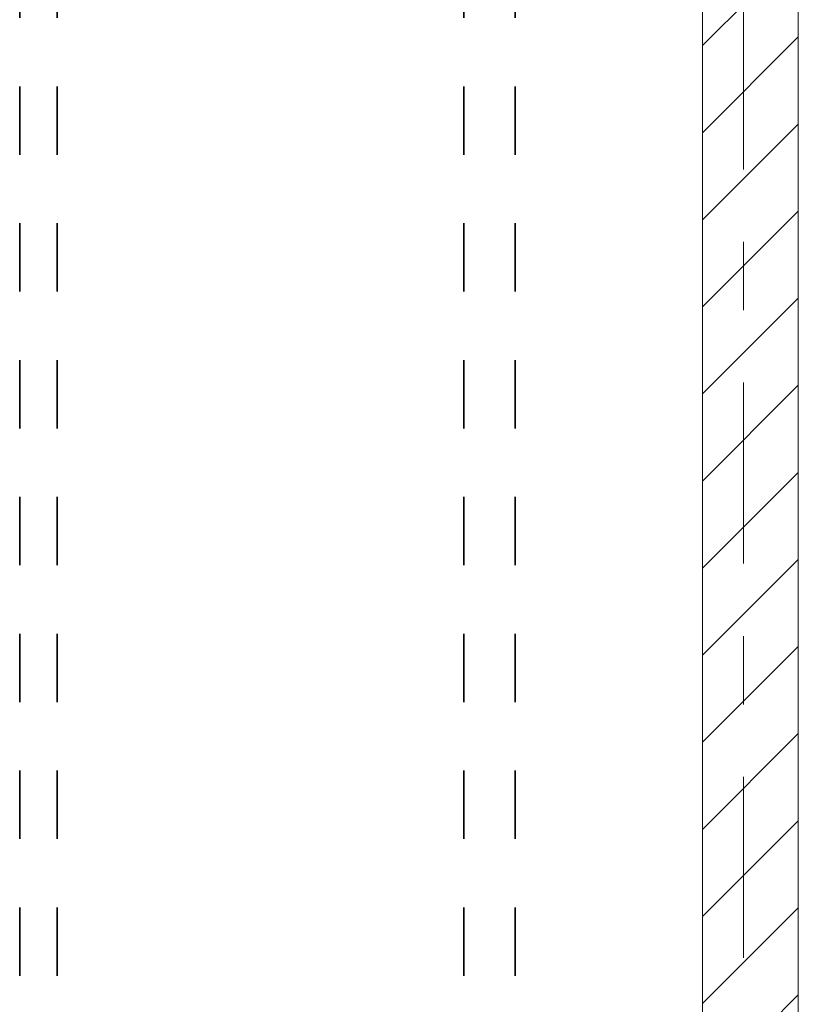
# Model space of a CAD drawing. Header units: metres. Extents: x -3.6 to 84.5, y -11 to 16.8.
# Tile 139 of 229: x 46.3 to 47.4, y 1.4 to 2.9. Entities that reach past the tile are written whole.
import ezdxf

# ---------------------------------------------------------------- set-up
doc = ezdxf.new("R2010")
doc.units = ezdxf.units.M
doc.header["$MEASUREMENT"] = 0
for name, pattern in [('Achse', [0.2, 0.1, -0.05, 0, -0.05]), ('Strichlinie doppelt', [0.546806, 0.264583, -0.105833, 0.070556, -0.105833]), ('Wipeout_Contour', [1, 0, -1])]:
    doc.linetypes.add(name, pattern=pattern)
for name, color, linetype in [('155 - Bemaßung_ Beschriftung.Ausbau - Deckenelemente', 7, 'Continuous'), ('451 - Universal.Achsen Raster', 7, 'Continuous'), ('605 - Struktur.Wand Innen', 7, 'Continuous')]:
    doc.layers.add(name, color=color, linetype=linetype)

msp = doc.modelspace()

# ---------------------------------------------------------------- linework, layer by layer
at = {"layer": '155 - Bemaßung_ Beschriftung.Ausbau - Deckenelemente', "color": 7, "linetype": 'Achse', "lineweight": 35}
for p, q in [((46.272, 5.19), (46.272, 0.71)), ((46.327, 5.19), (46.327, 0.71)), ((46.921, 5.19), (46.921, 0.71)), ((46.996, 5.19), (46.996, 0.71))]:
    msp.add_line(p, q, dxfattribs=at)

# ---------------------------------------------------------------- wipeouts: each hides what was drawn before it
at = {"color": 254, "linetype": 'Wipeout_Contour', "lineweight": 0, "ltscale": 189.922807}
msp.add_wipeout([(47.41, 5.1), (47.27, 5.1), (47.27, 0.7), (47.41, 0.7)], dxfattribs=at).dxf.layer = '605 - Struktur.Wand Innen'

# ---------------------------------------------------------------- next in the draw order: hatches: boundary and pattern name
at = {"layer": '605 - Struktur.Wand Innen', "linetype": 'Continuous', "lineweight": 0, "true_color": 0x000000}
h = msp.add_hatch(dxfattribs=at)
h.set_pattern_fill('MW_Ziegel_0001', color=18, style=0, pattern_type=2)
h.set_pattern_definition([(45, (0, 0), (-0.06363961, 0.06363961), [])])
h.paths.add_polyline_path([(47.41, 5.1), (47.27, 5.1), (47.27, 0.7), (47.41, 0.7)])

# ---------------------------------------------------------------- next in the draw order: linework, layer by layer
at = {"layer": '451 - Universal.Achsen Raster', "color": 160, "linetype": 'Strichlinie doppelt', "lineweight": 9, "true_color": 0x3232ff}
msp.add_line((47.33, -10.585), (47.33, 16.355), dxfattribs=at)
at = {"layer": '605 - Struktur.Wand Innen', "color": 7, "linetype": 'Continuous', "lineweight": 18, "flags": 128}
for points in [[(47.27, 5.1), (47.27, 0.7)], [(47.41, 0.7), (47.41, 5.1)]]:
    msp.add_lwpolyline(points, dxfattribs=at)

doc.saveas('drawing.dxf')
